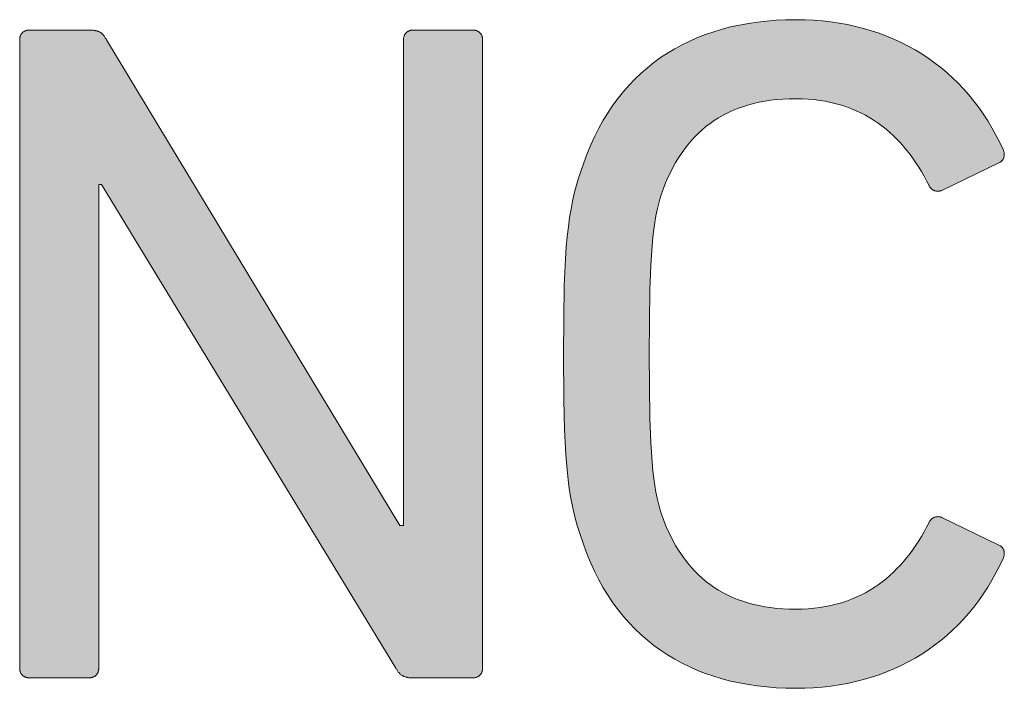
# Model space of a CAD drawing. Header units: millimetres. Extents: x -324 to -247, y -83 to 38.
# Tile 7 of 11: x -289.85 to -286.56, y 21.57 to 23.8. Entities that reach past the tile are written whole.
import ezdxf

# ---------------------------------------------------------------- set-up
doc = ezdxf.new("R2010")
doc.units = ezdxf.units.MM
doc.header["$MEASUREMENT"] = 0
doc.layers.add('Print', color=7, linetype='Continuous', lineweight=0)

# ---------------------------------------------------------------- blocks, each defined once
blk = doc.blocks.new('Block_0')
at = {"layer": 'Print'}
h = blk.add_hatch(color=4, dxfattribs=at)
h.dxf.hatch_style = 2
h.paths.add_polyline_path([(-287.7439, 22.9769), (-287.7395, 23.043), (-287.7368, 23.0715), (-287.7338, 23.0974), (-287.7304, 23.121), (-287.7267, 23.1426), (-287.7226, 23.1625), (-287.7182, 23.1811), (-287.7134, 23.1987), (-287.7082, 23.2156), (-287.7014, 23.2344), (-287.6942, 23.2527), (-287.6866, 23.2704), (-287.6785, 23.2876), (-287.67, 23.3043), (-287.661, 23.3204), (-287.6516, 23.336), (-287.6417, 23.351), (-287.6314, 23.3655), (-287.6206, 23.3794), (-287.6094, 23.3927), (-287.5977, 23.4055), (-287.5855, 23.4176), (-287.5729, 23.4292), (-287.5598, 23.4403), (-287.5461, 23.4507), (-287.532, 23.4605), (-287.5175, 23.4697), (-287.5024, 23.4783), (-287.4868, 23.4864), (-287.4708, 23.4938), (-287.4542, 23.5005), (-287.4372, 23.5067), (-287.4196, 23.5122), (-287.4015, 23.5171), (-287.3829, 23.5214), (-287.3638, 23.525), (-287.3442, 23.528), (-287.324, 23.5303), (-287.3033, 23.5319), (-287.2821, 23.5329), (-287.2603, 23.5333), (-287.2394, 23.5329), (-287.2191, 23.5319), (-287.1993, 23.5302), (-287.18, 23.5278), (-287.1612, 23.5247), (-287.1429, 23.521), (-287.1251, 23.5167), (-287.1078, 23.5118), (-287.091, 23.5063), (-287.0746, 23.5001), (-287.0587, 23.4934), (-287.0432, 23.4862), (-287.0282, 23.4784), (-287.0136, 23.4701), (-286.9994, 23.4612), (-286.9856, 23.4519), (-286.9723, 23.442), (-286.9594, 23.4317), (-286.9468, 23.4209), (-286.9347, 23.4096), (-286.9229, 23.3979), (-286.9114, 23.3858), (-286.9004, 23.3733), (-286.8897, 23.3604), (-286.8793, 23.3471), (-286.8693, 23.3334), (-286.8596, 23.3194), (-286.8502, 23.305), (-286.8411, 23.2902), (-286.8324, 23.2752), (-286.8239, 23.2599), (-286.8157, 23.2442), (-286.8151, 23.2428), (-286.8144, 23.2413), (-286.8136, 23.2399), (-286.8128, 23.2386), (-286.8119, 23.2373), (-286.8109, 23.2361), (-286.8099, 23.2349), (-286.8088, 23.2337), (-286.8076, 23.2326), (-286.8064, 23.2316), (-286.8052, 23.2307), (-286.8039, 23.2298), (-286.8025, 23.2289), (-286.8011, 23.2281), (-286.7997, 23.2274), (-286.7982, 23.2268), (-286.7967, 23.2263), (-286.7952, 23.2258), (-286.7936, 23.2254), (-286.792, 23.225), (-286.7904, 23.2248), (-286.7887, 23.2247), (-286.787, 23.2246), (-286.7853, 23.2246), (-286.7836, 23.2247), (-286.7819, 23.225), (-286.7801, 23.2253), (-286.7784, 23.2257), (-286.7766, 23.2262), (-286.7749, 23.2268), (-286.7731, 23.2275), (-286.5806, 23.3205), (-286.5791, 23.3214), (-286.5778, 23.3224), (-286.5765, 23.3234), (-286.5753, 23.3244), (-286.5741, 23.3254), (-286.573, 23.3265), (-286.572, 23.3276), (-286.5711, 23.3287), (-286.5702, 23.3299), (-286.5694, 23.3311), (-286.5686, 23.3323), (-286.568, 23.3335), (-286.5674, 23.3348), (-286.5669, 23.3361), (-286.5664, 23.3374), (-286.566, 23.3387), (-286.5656, 23.3401), (-286.5654, 23.3414), (-286.5652, 23.3428), (-286.565, 23.3442), (-286.565, 23.3456), (-286.5649, 23.347), (-286.565, 23.3485), (-286.5651, 23.3499), (-286.5652, 23.3514), (-286.5655, 23.3528), (-286.5658, 23.3543), (-286.5661, 23.3558), (-286.5665, 23.3573), (-286.5669, 23.3587), (-286.5675, 23.3602), (-286.568, 23.3617), (-286.58, 23.3873), (-286.5927, 23.4121), (-286.6061, 23.4363), (-286.6202, 23.4597), (-286.635, 23.4825), (-286.6504, 23.5045), (-286.6666, 23.5257), (-286.6833, 23.5463), (-286.7008, 23.566), (-286.7189, 23.5851), (-286.7376, 23.6033), (-286.7569, 23.6208), (-286.7769, 23.6375), (-286.7975, 23.6534), (-286.8186, 23.6686), (-286.8404, 23.6829), (-286.8627, 23.6964), (-286.8855, 23.7091), (-286.909, 23.721), (-286.933, 23.732), (-286.9575, 23.7422), (-286.9826, 23.7516), (-287.0082, 23.76), (-287.0343, 23.7677), (-287.0609, 23.7745), (-287.0879, 23.7804), (-287.1155, 23.7853), (-287.1436, 23.7895), (-287.1721, 23.7927), (-287.2011, 23.795), (-287.2305, 23.7964), (-287.2603, 23.7968), (-287.2931, 23.7963), (-287.3253, 23.7948), (-287.3569, 23.7924), (-287.388, 23.7889), (-287.4184, 23.7845), (-287.4482, 23.7791), (-287.4775, 23.7726), (-287.5061, 23.7652), (-287.534, 23.7568), (-287.5613, 23.7474), (-287.5879, 23.737), (-287.6139, 23.7257), (-287.6392, 23.7133), (-287.6638, 23.6999), (-287.6877, 23.6855), (-287.7109, 23.6702), (-287.7334, 23.6539), (-287.7552, 23.6365), (-287.7762, 23.6182), (-287.7965, 23.5988), (-287.816, 23.5785), (-287.8348, 23.5571), (-287.8528, 23.5348), (-287.87, 23.5114), (-287.8864, 23.4871), (-287.902, 23.4618), (-287.9168, 23.4354), (-287.9307, 23.4081), (-287.9438, 23.3797), (-287.9561, 23.3504), (-287.9675, 23.32), (-287.9856, 23.2654), (-287.9924, 23.2418), (-287.9987, 23.2175), (-288.0045, 23.1921), (-288.0097, 23.1654), (-288.0144, 23.137), (-288.0185, 23.1064), (-288.0222, 23.0735), (-288.0254, 23.0378), (-288.0281, 22.9991), (-288.0322, 22.9109), (-288.0353, 22.6822), (-288.0341, 22.5302), (-288.0313, 22.4298), (-288.0268, 22.3453), (-288.0238, 22.3081), (-288.0204, 22.2739), (-288.0165, 22.2422), (-288.0121, 22.2127), (-288.0072, 22.1852), (-288.0017, 22.1592), (-287.9957, 22.1344), (-287.9891, 22.1105), (-287.9819, 22.0871), (-287.9675, 22.0441), (-287.9561, 22.0138), (-287.9438, 21.9844), (-287.9307, 21.9561), (-287.9168, 21.9287), (-287.902, 21.9024), (-287.8864, 21.877), (-287.87, 21.8527), (-287.8528, 21.8294), (-287.8348, 21.807), (-287.816, 21.7857), (-287.7965, 21.7653), (-287.7762, 21.746), (-287.7552, 21.7277), (-287.7334, 21.7103), (-287.7109, 21.694), (-287.6877, 21.6786), (-287.6638, 21.6642), (-287.6392, 21.6509), (-287.6139, 21.6385), (-287.5879, 21.6271), (-287.5613, 21.6167), (-287.534, 21.6073), (-287.5061, 21.5989), (-287.4775, 21.5915), (-287.4482, 21.5851), (-287.4184, 21.5797), (-287.388, 21.5752), (-287.3569, 21.5718), (-287.3253, 21.5693), (-287.2931, 21.5678), (-287.2603, 21.5673), (-287.2305, 21.5678), (-287.2011, 21.5692), (-287.1721, 21.5715), (-287.1436, 21.5747), (-287.1155, 21.5788), (-287.0879, 21.5838), (-287.0609, 21.5897), (-287.0343, 21.5965), (-287.0082, 21.6041), (-286.9826, 21.6126), (-286.9575, 21.622), (-286.933, 21.6322), (-286.909, 21.6432), (-286.8855, 21.6551), (-286.8627, 21.6678), (-286.8404, 21.6813), (-286.8186, 21.6956), (-286.7975, 21.7107), (-286.7769, 21.7266), (-286.7569, 21.7434), (-286.7376, 21.7608), (-286.7189, 21.7791), (-286.7008, 21.7981), (-286.6833, 21.8179), (-286.6666, 21.8384), (-286.6504, 21.8597), (-286.635, 21.8817), (-286.6202, 21.9044), (-286.6061, 21.9279), (-286.5927, 21.952), (-286.58, 21.9769), (-286.568, 22.0024), (-286.5675, 22.0039), (-286.5669, 22.0054), (-286.5665, 22.0069), (-286.5661, 22.0084), (-286.5658, 22.0099), (-286.5655, 22.0113), (-286.5652, 22.0128), (-286.5651, 22.0143), (-286.565, 22.0157), (-286.5649, 22.0172), (-286.565, 22.0186), (-286.565, 22.02), (-286.5652, 22.0214), (-286.5654, 22.0228), (-286.5656, 22.0242), (-286.566, 22.0255), (-286.5664, 22.0268), (-286.5669, 22.0282), (-286.5674, 22.0294), (-286.568, 22.0307), (-286.5686, 22.032), (-286.5694, 22.0332), (-286.5702, 22.0344), (-286.5711, 22.0356), (-286.572, 22.0367), (-286.573, 22.0378), (-286.5741, 22.0389), (-286.5753, 22.0399), (-286.5765, 22.0409), (-286.5778, 22.0419), (-286.5791, 22.0429), (-286.5806, 22.0438), (-286.7731, 22.1368), (-286.7749, 22.1375), (-286.7766, 22.1381), (-286.7784, 22.1386), (-286.7801, 22.139), (-286.7819, 22.1393), (-286.7836, 22.1396), (-286.7853, 22.1397), (-286.787, 22.1397), (-286.7887, 22.1396), (-286.7904, 22.1395), (-286.792, 22.1393), (-286.7936, 22.1389), (-286.7952, 22.1385), (-286.7967, 22.1381), (-286.7982, 22.1375), (-286.7997, 22.1369), (-286.8011, 22.1362), (-286.8025, 22.1354), (-286.8039, 22.1345), (-286.8052, 22.1336), (-286.8064, 22.1326), (-286.8076, 22.1316), (-286.8088, 22.1305), (-286.8099, 22.1294), (-286.8109, 22.1282), (-286.8119, 22.1269), (-286.8128, 22.1256), (-286.8136, 22.1243), (-286.8144, 22.1229), (-286.8151, 22.1214), (-286.8157, 22.1199), (-286.8239, 22.1043), (-286.8324, 22.0889), (-286.8411, 22.0739), (-286.8502, 22.0592), (-286.8596, 22.0448), (-286.8693, 22.0308), (-286.8793, 22.0171), (-286.8897, 22.0038), (-286.9004, 21.9909), (-286.9114, 21.9784), (-286.9229, 21.9663), (-286.9347, 21.9546), (-286.9468, 21.9433), (-286.9594, 21.9325), (-286.9723, 21.9222), (-286.9856, 21.9124), (-286.9994, 21.903), (-287.0136, 21.8942), (-287.0282, 21.8859), (-287.0432, 21.8781), (-287.0587, 21.8708), (-287.0746, 21.8641), (-287.091, 21.8581), (-287.1078, 21.8525), (-287.1251, 21.8476), (-287.1429, 21.8433), (-287.1612, 21.8396), (-287.18, 21.8366), (-287.1993, 21.8342), (-287.2191, 21.8325), (-287.2394, 21.8314), (-287.2603, 21.8311), (-287.2821, 21.8314), (-287.3033, 21.8324), (-287.324, 21.834), (-287.3442, 21.8364), (-287.3638, 21.8393), (-287.3829, 21.8429), (-287.4015, 21.8472), (-287.4196, 21.8521), (-287.4372, 21.8576), (-287.4542, 21.8637), (-287.4708, 21.8705), (-287.4868, 21.8779), (-287.5024, 21.8859), (-287.5175, 21.8945), (-287.532, 21.9037), (-287.5461, 21.9136), (-287.5598, 21.924), (-287.5729, 21.935), (-287.5855, 21.9466), (-287.5977, 21.9587), (-287.6094, 21.9715), (-287.6206, 21.9848), (-287.6314, 21.9987), (-287.6417, 22.0132), (-287.6516, 22.0282), (-287.661, 22.0437), (-287.67, 22.0599), (-287.6785, 22.0765), (-287.6866, 22.0937), (-287.6942, 22.1115), (-287.7014, 22.1297), (-287.7082, 22.1485), (-287.7134, 22.1655), (-287.7182, 22.1831), (-287.7226, 22.2017), (-287.7267, 22.2217), (-287.7304, 22.2433), (-287.7338, 22.2669), (-287.7368, 22.2928), (-287.7395, 22.3213), (-287.7439, 22.3874), (-287.7469, 22.4679), (-287.7494, 22.6822), (-287.7469, 22.8964)])
h = blk.add_hatch(color=4, dxfattribs=at)
h.dxf.hatch_style = 2
h.paths.add_polyline_path([(-289.8478, 21.6288), (-289.8475, 21.6272), (-289.8472, 21.6256), (-289.8468, 21.624), (-289.8463, 21.6225), (-289.8458, 21.6211), (-289.8452, 21.6196), (-289.8446, 21.6183), (-289.8438, 21.6169), (-289.8431, 21.6156), (-289.8422, 21.6144), (-289.8413, 21.6132), (-289.8404, 21.6121), (-289.8394, 21.611), (-289.8383, 21.61), (-289.8372, 21.6091), (-289.836, 21.6082), (-289.8348, 21.6073), (-289.8335, 21.6066), (-289.8322, 21.6058), (-289.8308, 21.6052), (-289.8294, 21.6046), (-289.8279, 21.6041), (-289.8264, 21.6036), (-289.8248, 21.6032), (-289.8232, 21.6029), (-289.8216, 21.6026), (-289.8199, 21.6024), (-289.8182, 21.6023), (-289.8164, 21.6023), (-289.6163, 21.6023), (-289.6145, 21.6023), (-289.6128, 21.6024), (-289.6111, 21.6026), (-289.6095, 21.6029), (-289.6079, 21.6032), (-289.6063, 21.6036), (-289.6048, 21.6041), (-289.6033, 21.6046), (-289.6019, 21.6052), (-289.6005, 21.6058), (-289.5992, 21.6066), (-289.5979, 21.6073), (-289.5967, 21.6082), (-289.5955, 21.6091), (-289.5944, 21.61), (-289.5933, 21.611), (-289.5923, 21.6121), (-289.5913, 21.6132), (-289.5904, 21.6144), (-289.5896, 21.6156), (-289.5888, 21.6169), (-289.5881, 21.6183), (-289.5874, 21.6196), (-289.5868, 21.6211), (-289.5863, 21.6225), (-289.5859, 21.624), (-289.5855, 21.6256), (-289.5851, 21.6272), (-289.5849, 21.6288), (-289.5847, 21.6305), (-289.5846, 21.6322), (-289.5846, 21.634), (-289.5846, 23.2475), (-289.5751, 23.2475), (-288.5936, 21.634), (-288.5924, 21.6317), (-288.5911, 21.6295), (-288.5899, 21.6274), (-288.5886, 21.6254), (-288.5872, 21.6235), (-288.5858, 21.6217), (-288.5844, 21.62), (-288.583, 21.6184), (-288.5815, 21.6169), (-288.58, 21.6154), (-288.5784, 21.6141), (-288.5769, 21.6128), (-288.5752, 21.6117), (-288.5736, 21.6106), (-288.5719, 21.6096), (-288.5702, 21.6087), (-288.5685, 21.6078), (-288.5668, 21.607), (-288.565, 21.6063), (-288.5632, 21.6057), (-288.5613, 21.6051), (-288.5595, 21.6046), (-288.5576, 21.6041), (-288.5557, 21.6037), (-288.5538, 21.6034), (-288.5518, 21.6031), (-288.5498, 21.6028), (-288.5478, 21.6026), (-288.5458, 21.6025), (-288.5438, 21.6024), (-288.5417, 21.6023), (-288.3364, 21.6023), (-288.3346, 21.6023), (-288.3329, 21.6024), (-288.3312, 21.6026), (-288.3296, 21.6029), (-288.3279, 21.6032), (-288.3264, 21.6036), (-288.3249, 21.6041), (-288.3234, 21.6046), (-288.322, 21.6052), (-288.3206, 21.6058), (-288.3192, 21.6066), (-288.318, 21.6073), (-288.3167, 21.6082), (-288.3156, 21.6091), (-288.3144, 21.61), (-288.3134, 21.611), (-288.3124, 21.6121), (-288.3114, 21.6132), (-288.3105, 21.6144), (-288.3097, 21.6156), (-288.3089, 21.6169), (-288.3082, 21.6183), (-288.3076, 21.6196), (-288.307, 21.6211), (-288.3065, 21.6225), (-288.306, 21.624), (-288.3056, 21.6256), (-288.3053, 21.6272), (-288.305, 21.6288), (-288.3049, 21.6305), (-288.3047, 21.6322), (-288.3047, 21.634), (-288.3047, 23.7302), (-288.3047, 23.7319), (-288.3049, 23.7337), (-288.305, 23.7354), (-288.3053, 23.737), (-288.3056, 23.7386), (-288.306, 23.7402), (-288.3065, 23.7417), (-288.307, 23.7432), (-288.3076, 23.7446), (-288.3082, 23.746), (-288.3089, 23.7474), (-288.3097, 23.7487), (-288.3105, 23.7499), (-288.3114, 23.7511), (-288.3124, 23.7522), (-288.3134, 23.7533), (-288.3144, 23.7543), (-288.3156, 23.7552), (-288.3167, 23.7562), (-288.318, 23.757), (-288.3192, 23.7578), (-288.3206, 23.7585), (-288.322, 23.7591), (-288.3234, 23.7597), (-288.3249, 23.7603), (-288.3264, 23.7607), (-288.3279, 23.7611), (-288.3296, 23.7614), (-288.3312, 23.7617), (-288.3329, 23.7619), (-288.3346, 23.762), (-288.3364, 23.762), (-288.5366, 23.762), (-288.5383, 23.762), (-288.54, 23.7619), (-288.5417, 23.7617), (-288.5434, 23.7614), (-288.545, 23.7611), (-288.5465, 23.7607), (-288.548, 23.7603), (-288.5495, 23.7597), (-288.5509, 23.7591), (-288.5523, 23.7585), (-288.5536, 23.7578), (-288.5549, 23.757), (-288.5561, 23.7562), (-288.5573, 23.7552), (-288.5584, 23.7543), (-288.5595, 23.7533), (-288.5605, 23.7522), (-288.5615, 23.7511), (-288.5624, 23.7499), (-288.5632, 23.7487), (-288.564, 23.7474), (-288.5647, 23.746), (-288.5654, 23.7446), (-288.566, 23.7432), (-288.5665, 23.7417), (-288.5669, 23.7402), (-288.5674, 23.7386), (-288.5677, 23.737), (-288.5679, 23.7354), (-288.5681, 23.7337), (-288.5682, 23.7319), (-288.5683, 23.7302), (-288.5683, 22.1105), (-288.581, 22.1105), (-289.5591, 23.7302), (-289.5603, 23.7325), (-289.5615, 23.7347), (-289.5627, 23.7368), (-289.564, 23.7389), (-289.5653, 23.7408), (-289.5666, 23.7426), (-289.5679, 23.7443), (-289.5693, 23.7459), (-289.5707, 23.7474), (-289.5721, 23.7489), (-289.5736, 23.7502), (-289.5751, 23.7515), (-289.5766, 23.7526), (-289.5781, 23.7537), (-289.5797, 23.7547), (-289.5813, 23.7557), (-289.583, 23.7565), (-289.5847, 23.7573), (-289.5864, 23.758), (-289.5882, 23.7587), (-289.59, 23.7593), (-289.5919, 23.7598), (-289.5938, 23.7602), (-289.5957, 23.7606), (-289.5977, 23.761), (-289.5998, 23.7613), (-289.6019, 23.7615), (-289.604, 23.7617), (-289.6062, 23.7619), (-289.6085, 23.7619), (-289.8164, 23.762), (-289.8182, 23.762), (-289.8199, 23.7619), (-289.8216, 23.7617), (-289.8232, 23.7614), (-289.8248, 23.7611), (-289.8264, 23.7607), (-289.8279, 23.7603), (-289.8294, 23.7597), (-289.8308, 23.7591), (-289.8322, 23.7585), (-289.8335, 23.7578), (-289.8348, 23.757), (-289.836, 23.7562), (-289.8372, 23.7552), (-289.8383, 23.7543), (-289.8394, 23.7533), (-289.8404, 23.7522), (-289.8413, 23.7511), (-289.8422, 23.7499), (-289.8431, 23.7487), (-289.8438, 23.7474), (-289.8446, 23.746), (-289.8452, 23.7446), (-289.8458, 23.7432), (-289.8463, 23.7417), (-289.8468, 23.7402), (-289.8472, 23.7386), (-289.8475, 23.737), (-289.8478, 23.7354), (-289.848, 23.7337), (-289.8481, 23.7319), (-289.8481, 23.7302), (-289.8481, 21.634), (-289.8481, 21.6322), (-289.848, 21.6305)])
for points in [[(-287.7439, 22.9769), (-287.7395, 23.043), (-287.7368, 23.0715), (-287.7338, 23.0974), (-287.7304, 23.121), (-287.7267, 23.1426), (-287.7226, 23.1625), (-287.7182, 23.1811), (-287.7134, 23.1987), (-287.7082, 23.2156), (-287.7014, 23.2344), (-287.6942, 23.2527), (-287.6866, 23.2704), (-287.6785, 23.2876), (-287.67, 23.3043), (-287.661, 23.3204), (-287.6516, 23.336), (-287.6417, 23.351), (-287.6314, 23.3655), (-287.6206, 23.3794), (-287.6094, 23.3927), (-287.5977, 23.4055), (-287.5855, 23.4176), (-287.5729, 23.4292), (-287.5598, 23.4403), (-287.5461, 23.4507), (-287.532, 23.4605), (-287.5175, 23.4697), (-287.5024, 23.4783), (-287.4868, 23.4864), (-287.4708, 23.4938), (-287.4542, 23.5005), (-287.4372, 23.5067), (-287.4196, 23.5122), (-287.4015, 23.5171), (-287.3829, 23.5214), (-287.3638, 23.525), (-287.3442, 23.528), (-287.324, 23.5303), (-287.3033, 23.5319), (-287.2821, 23.5329), (-287.2603, 23.5333), (-287.2394, 23.5329), (-287.2191, 23.5319), (-287.1993, 23.5302), (-287.18, 23.5278), (-287.1612, 23.5247), (-287.1429, 23.521), (-287.1251, 23.5167), (-287.1078, 23.5118), (-287.091, 23.5063), (-287.0746, 23.5001), (-287.0587, 23.4934), (-287.0432, 23.4862), (-287.0282, 23.4784), (-287.0136, 23.4701), (-286.9994, 23.4612), (-286.9856, 23.4519), (-286.9723, 23.442), (-286.9594, 23.4317), (-286.9468, 23.4209), (-286.9347, 23.4096), (-286.9229, 23.3979), (-286.9114, 23.3858), (-286.9004, 23.3733), (-286.8897, 23.3604), (-286.8793, 23.3471), (-286.8693, 23.3334), (-286.8596, 23.3194), (-286.8502, 23.305), (-286.8411, 23.2902), (-286.8324, 23.2752), (-286.8239, 23.2599), (-286.8157, 23.2442), (-286.8151, 23.2428), (-286.8144, 23.2413), (-286.8136, 23.2399), (-286.8128, 23.2386), (-286.8119, 23.2373), (-286.8109, 23.2361), (-286.8099, 23.2349), (-286.8088, 23.2337), (-286.8076, 23.2326), (-286.8064, 23.2316), (-286.8052, 23.2307), (-286.8039, 23.2298), (-286.8025, 23.2289), (-286.8011, 23.2281), (-286.7997, 23.2274), (-286.7982, 23.2268), (-286.7967, 23.2263), (-286.7952, 23.2258), (-286.7936, 23.2254), (-286.792, 23.225), (-286.7904, 23.2248), (-286.7887, 23.2247), (-286.787, 23.2246), (-286.7853, 23.2246), (-286.7836, 23.2247), (-286.7819, 23.225), (-286.7801, 23.2253), (-286.7784, 23.2257), (-286.7766, 23.2262), (-286.7749, 23.2268), (-286.7731, 23.2275), (-286.5806, 23.3205), (-286.5791, 23.3214), (-286.5778, 23.3224), (-286.5765, 23.3234), (-286.5753, 23.3244), (-286.5741, 23.3254), (-286.573, 23.3265), (-286.572, 23.3276), (-286.5711, 23.3287), (-286.5702, 23.3299), (-286.5694, 23.3311), (-286.5686, 23.3323), (-286.568, 23.3335), (-286.5674, 23.3348), (-286.5669, 23.3361), (-286.5664, 23.3374), (-286.566, 23.3387), (-286.5656, 23.3401), (-286.5654, 23.3414), (-286.5652, 23.3428), (-286.565, 23.3442), (-286.565, 23.3456), (-286.5649, 23.347), (-286.565, 23.3485), (-286.5651, 23.3499), (-286.5652, 23.3514), (-286.5655, 23.3528), (-286.5658, 23.3543), (-286.5661, 23.3558), (-286.5665, 23.3573), (-286.5669, 23.3587), (-286.5675, 23.3602), (-286.568, 23.3617), (-286.58, 23.3873), (-286.5927, 23.4121), (-286.6061, 23.4363), (-286.6202, 23.4597), (-286.635, 23.4825), (-286.6504, 23.5045), (-286.6666, 23.5257), (-286.6833, 23.5463), (-286.7008, 23.566), (-286.7189, 23.5851), (-286.7376, 23.6033), (-286.7569, 23.6208), (-286.7769, 23.6375), (-286.7975, 23.6534), (-286.8186, 23.6686), (-286.8404, 23.6829), (-286.8627, 23.6964), (-286.8855, 23.7091), (-286.909, 23.721), (-286.933, 23.732), (-286.9575, 23.7422), (-286.9826, 23.7516), (-287.0082, 23.76), (-287.0343, 23.7677), (-287.0609, 23.7745), (-287.0879, 23.7804), (-287.1155, 23.7853), (-287.1436, 23.7895), (-287.1721, 23.7927), (-287.2011, 23.795), (-287.2305, 23.7964), (-287.2603, 23.7968), (-287.2931, 23.7963), (-287.3253, 23.7948), (-287.3569, 23.7924), (-287.388, 23.7889), (-287.4184, 23.7845), (-287.4482, 23.7791), (-287.4775, 23.7726), (-287.5061, 23.7652), (-287.534, 23.7568), (-287.5613, 23.7474), (-287.5879, 23.737), (-287.6139, 23.7257), (-287.6392, 23.7133), (-287.6638, 23.6999), (-287.6877, 23.6855), (-287.7109, 23.6702), (-287.7334, 23.6539), (-287.7552, 23.6365), (-287.7762, 23.6182), (-287.7965, 23.5988), (-287.816, 23.5785), (-287.8348, 23.5571), (-287.8528, 23.5348), (-287.87, 23.5114), (-287.8864, 23.4871), (-287.902, 23.4618), (-287.9168, 23.4354), (-287.9307, 23.4081), (-287.9438, 23.3797), (-287.9561, 23.3504), (-287.9675, 23.32), (-287.9856, 23.2654), (-287.9924, 23.2418), (-287.9987, 23.2175), (-288.0045, 23.1921), (-288.0097, 23.1654), (-288.0144, 23.137), (-288.0185, 23.1064), (-288.0222, 23.0735), (-288.0254, 23.0378), (-288.0281, 22.9991), (-288.0322, 22.9109), (-288.0353, 22.6822), (-288.0341, 22.5302), (-288.0313, 22.4298), (-288.0268, 22.3453), (-288.0238, 22.3081), (-288.0204, 22.2739), (-288.0165, 22.2422), (-288.0121, 22.2127), (-288.0072, 22.1852), (-288.0017, 22.1592), (-287.9957, 22.1344), (-287.9891, 22.1105), (-287.9819, 22.0871), (-287.9675, 22.0441), (-287.9561, 22.0138), (-287.9438, 21.9844), (-287.9307, 21.9561), (-287.9168, 21.9287), (-287.902, 21.9024), (-287.8864, 21.877), (-287.87, 21.8527), (-287.8528, 21.8294), (-287.8348, 21.807), (-287.816, 21.7857), (-287.7965, 21.7653), (-287.7762, 21.746), (-287.7552, 21.7277), (-287.7334, 21.7103), (-287.7109, 21.694), (-287.6877, 21.6786), (-287.6638, 21.6642), (-287.6392, 21.6509), (-287.6139, 21.6385), (-287.5879, 21.6271), (-287.5613, 21.6167), (-287.534, 21.6073), (-287.5061, 21.5989), (-287.4775, 21.5915), (-287.4482, 21.5851), (-287.4184, 21.5797), (-287.388, 21.5752), (-287.3569, 21.5718), (-287.3253, 21.5693), (-287.2931, 21.5678), (-287.2603, 21.5673), (-287.2305, 21.5678), (-287.2011, 21.5692), (-287.1721, 21.5715), (-287.1436, 21.5747), (-287.1155, 21.5788), (-287.0879, 21.5838), (-287.0609, 21.5897), (-287.0343, 21.5965), (-287.0082, 21.6041), (-286.9826, 21.6126), (-286.9575, 21.622), (-286.933, 21.6322), (-286.909, 21.6432), (-286.8855, 21.6551), (-286.8627, 21.6678), (-286.8404, 21.6813), (-286.8186, 21.6956), (-286.7975, 21.7107), (-286.7769, 21.7266), (-286.7569, 21.7434), (-286.7376, 21.7608), (-286.7189, 21.7791), (-286.7008, 21.7981), (-286.6833, 21.8179), (-286.6666, 21.8384), (-286.6504, 21.8597), (-286.635, 21.8817), (-286.6202, 21.9044), (-286.6061, 21.9279), (-286.5927, 21.952), (-286.58, 21.9769), (-286.568, 22.0024), (-286.5675, 22.0039), (-286.5669, 22.0054), (-286.5665, 22.0069), (-286.5661, 22.0084), (-286.5658, 22.0099), (-286.5655, 22.0113), (-286.5652, 22.0128), (-286.5651, 22.0143), (-286.565, 22.0157), (-286.5649, 22.0172), (-286.565, 22.0186), (-286.565, 22.02), (-286.5652, 22.0214), (-286.5654, 22.0228), (-286.5656, 22.0242), (-286.566, 22.0255), (-286.5664, 22.0268), (-286.5669, 22.0282), (-286.5674, 22.0294), (-286.568, 22.0307), (-286.5686, 22.032), (-286.5694, 22.0332), (-286.5702, 22.0344), (-286.5711, 22.0356), (-286.572, 22.0367), (-286.573, 22.0378), (-286.5741, 22.0389), (-286.5753, 22.0399), (-286.5765, 22.0409), (-286.5778, 22.0419), (-286.5791, 22.0429), (-286.5806, 22.0438), (-286.7731, 22.1368), (-286.7749, 22.1375), (-286.7766, 22.1381), (-286.7784, 22.1386), (-286.7801, 22.139), (-286.7819, 22.1393), (-286.7836, 22.1396), (-286.7853, 22.1397), (-286.787, 22.1397), (-286.7887, 22.1396), (-286.7904, 22.1395), (-286.792, 22.1393), (-286.7936, 22.1389), (-286.7952, 22.1385), (-286.7967, 22.1381), (-286.7982, 22.1375), (-286.7997, 22.1369), (-286.8011, 22.1362), (-286.8025, 22.1354), (-286.8039, 22.1345), (-286.8052, 22.1336), (-286.8064, 22.1326), (-286.8076, 22.1316), (-286.8088, 22.1305), (-286.8099, 22.1294), (-286.8109, 22.1282), (-286.8119, 22.1269), (-286.8128, 22.1256), (-286.8136, 22.1243), (-286.8144, 22.1229), (-286.8151, 22.1214), (-286.8157, 22.1199), (-286.8239, 22.1043), (-286.8324, 22.0889), (-286.8411, 22.0739), (-286.8502, 22.0592), (-286.8596, 22.0448), (-286.8693, 22.0308), (-286.8793, 22.0171), (-286.8897, 22.0038), (-286.9004, 21.9909), (-286.9114, 21.9784), (-286.9229, 21.9663), (-286.9347, 21.9546), (-286.9468, 21.9433), (-286.9594, 21.9325), (-286.9723, 21.9222), (-286.9856, 21.9124), (-286.9994, 21.903), (-287.0136, 21.8942), (-287.0282, 21.8859), (-287.0432, 21.8781), (-287.0587, 21.8708), (-287.0746, 21.8641), (-287.091, 21.8581), (-287.1078, 21.8525), (-287.1251, 21.8476), (-287.1429, 21.8433), (-287.1612, 21.8396), (-287.18, 21.8366), (-287.1993, 21.8342), (-287.2191, 21.8325), (-287.2394, 21.8314), (-287.2603, 21.8311), (-287.2821, 21.8314), (-287.3033, 21.8324), (-287.324, 21.834), (-287.3442, 21.8364), (-287.3638, 21.8393), (-287.3829, 21.8429), (-287.4015, 21.8472), (-287.4196, 21.8521), (-287.4372, 21.8576), (-287.4542, 21.8637), (-287.4708, 21.8705), (-287.4868, 21.8779), (-287.5024, 21.8859), (-287.5175, 21.8945), (-287.532, 21.9037), (-287.5461, 21.9136), (-287.5598, 21.924), (-287.5729, 21.935), (-287.5855, 21.9466), (-287.5977, 21.9587), (-287.6094, 21.9715), (-287.6206, 21.9848), (-287.6314, 21.9987), (-287.6417, 22.0132), (-287.6516, 22.0282), (-287.661, 22.0437), (-287.67, 22.0599), (-287.6785, 22.0765), (-287.6866, 22.0937), (-287.6942, 22.1115), (-287.7014, 22.1297), (-287.7082, 22.1485), (-287.7134, 22.1655), (-287.7182, 22.1831), (-287.7226, 22.2017), (-287.7267, 22.2217), (-287.7304, 22.2433), (-287.7338, 22.2669), (-287.7368, 22.2928), (-287.7395, 22.3213), (-287.7439, 22.3874), (-287.7469, 22.4679), (-287.7494, 22.6822), (-287.7469, 22.8964)], [(-289.8478, 21.6288), (-289.8475, 21.6272), (-289.8472, 21.6256), (-289.8468, 21.624), (-289.8463, 21.6225), (-289.8458, 21.6211), (-289.8452, 21.6196), (-289.8446, 21.6183), (-289.8438, 21.6169), (-289.8431, 21.6156), (-289.8422, 21.6144), (-289.8413, 21.6132), (-289.8404, 21.6121), (-289.8394, 21.611), (-289.8383, 21.61), (-289.8372, 21.6091), (-289.836, 21.6082), (-289.8348, 21.6073), (-289.8335, 21.6066), (-289.8322, 21.6058), (-289.8308, 21.6052), (-289.8294, 21.6046), (-289.8279, 21.6041), (-289.8264, 21.6036), (-289.8248, 21.6032), (-289.8232, 21.6029), (-289.8216, 21.6026), (-289.8199, 21.6024), (-289.8182, 21.6023), (-289.8164, 21.6023), (-289.6163, 21.6023), (-289.6145, 21.6023), (-289.6128, 21.6024), (-289.6111, 21.6026), (-289.6095, 21.6029), (-289.6079, 21.6032), (-289.6063, 21.6036), (-289.6048, 21.6041), (-289.6033, 21.6046), (-289.6019, 21.6052), (-289.6005, 21.6058), (-289.5992, 21.6066), (-289.5979, 21.6073), (-289.5967, 21.6082), (-289.5955, 21.6091), (-289.5944, 21.61), (-289.5933, 21.611), (-289.5923, 21.6121), (-289.5913, 21.6132), (-289.5904, 21.6144), (-289.5896, 21.6156), (-289.5888, 21.6169), (-289.5881, 21.6183), (-289.5874, 21.6196), (-289.5868, 21.6211), (-289.5863, 21.6225), (-289.5859, 21.624), (-289.5855, 21.6256), (-289.5851, 21.6272), (-289.5849, 21.6288), (-289.5847, 21.6305), (-289.5846, 21.6322), (-289.5846, 21.634), (-289.5846, 23.2475), (-289.5751, 23.2475), (-288.5936, 21.634), (-288.5924, 21.6317), (-288.5911, 21.6295), (-288.5899, 21.6274), (-288.5886, 21.6254), (-288.5872, 21.6235), (-288.5858, 21.6217), (-288.5844, 21.62), (-288.583, 21.6184), (-288.5815, 21.6169), (-288.58, 21.6154), (-288.5784, 21.6141), (-288.5769, 21.6128), (-288.5752, 21.6117), (-288.5736, 21.6106), (-288.5719, 21.6096), (-288.5702, 21.6087), (-288.5685, 21.6078), (-288.5668, 21.607), (-288.565, 21.6063), (-288.5632, 21.6057), (-288.5613, 21.6051), (-288.5595, 21.6046), (-288.5576, 21.6041), (-288.5557, 21.6037), (-288.5538, 21.6034), (-288.5518, 21.6031), (-288.5498, 21.6028), (-288.5478, 21.6026), (-288.5458, 21.6025), (-288.5438, 21.6024), (-288.5417, 21.6023), (-288.3364, 21.6023), (-288.3346, 21.6023), (-288.3329, 21.6024), (-288.3312, 21.6026), (-288.3296, 21.6029), (-288.3279, 21.6032), (-288.3264, 21.6036), (-288.3249, 21.6041), (-288.3234, 21.6046), (-288.322, 21.6052), (-288.3206, 21.6058), (-288.3192, 21.6066), (-288.318, 21.6073), (-288.3167, 21.6082), (-288.3156, 21.6091), (-288.3144, 21.61), (-288.3134, 21.611), (-288.3124, 21.6121), (-288.3114, 21.6132), (-288.3105, 21.6144), (-288.3097, 21.6156), (-288.3089, 21.6169), (-288.3082, 21.6183), (-288.3076, 21.6196), (-288.307, 21.6211), (-288.3065, 21.6225), (-288.306, 21.624), (-288.3056, 21.6256), (-288.3053, 21.6272), (-288.305, 21.6288), (-288.3049, 21.6305), (-288.3047, 21.6322), (-288.3047, 21.634), (-288.3047, 23.7302), (-288.3047, 23.7319), (-288.3049, 23.7337), (-288.305, 23.7354), (-288.3053, 23.737), (-288.3056, 23.7386), (-288.306, 23.7402), (-288.3065, 23.7417), (-288.307, 23.7432), (-288.3076, 23.7446), (-288.3082, 23.746), (-288.3089, 23.7474), (-288.3097, 23.7487), (-288.3105, 23.7499), (-288.3114, 23.7511), (-288.3124, 23.7522), (-288.3134, 23.7533), (-288.3144, 23.7543), (-288.3156, 23.7552), (-288.3167, 23.7562), (-288.318, 23.757), (-288.3192, 23.7578), (-288.3206, 23.7585), (-288.322, 23.7591), (-288.3234, 23.7597), (-288.3249, 23.7603), (-288.3264, 23.7607), (-288.3279, 23.7611), (-288.3296, 23.7614), (-288.3312, 23.7617), (-288.3329, 23.7619), (-288.3346, 23.762), (-288.3364, 23.762), (-288.5366, 23.762), (-288.5383, 23.762), (-288.54, 23.7619), (-288.5417, 23.7617), (-288.5434, 23.7614), (-288.545, 23.7611), (-288.5465, 23.7607), (-288.548, 23.7603), (-288.5495, 23.7597), (-288.5509, 23.7591), (-288.5523, 23.7585), (-288.5536, 23.7578), (-288.5549, 23.757), (-288.5561, 23.7562), (-288.5573, 23.7552), (-288.5584, 23.7543), (-288.5595, 23.7533), (-288.5605, 23.7522), (-288.5615, 23.7511), (-288.5624, 23.7499), (-288.5632, 23.7487), (-288.564, 23.7474), (-288.5647, 23.746), (-288.5654, 23.7446), (-288.566, 23.7432), (-288.5665, 23.7417), (-288.5669, 23.7402), (-288.5674, 23.7386), (-288.5677, 23.737), (-288.5679, 23.7354), (-288.5681, 23.7337), (-288.5682, 23.7319), (-288.5683, 23.7302), (-288.5683, 22.1105), (-288.581, 22.1105), (-289.5591, 23.7302), (-289.5603, 23.7325), (-289.5615, 23.7347), (-289.5627, 23.7368), (-289.564, 23.7389), (-289.5653, 23.7408), (-289.5666, 23.7426), (-289.5679, 23.7443), (-289.5693, 23.7459), (-289.5707, 23.7474), (-289.5721, 23.7489), (-289.5736, 23.7502), (-289.5751, 23.7515), (-289.5766, 23.7526), (-289.5781, 23.7537), (-289.5797, 23.7547), (-289.5813, 23.7557), (-289.583, 23.7565), (-289.5847, 23.7573), (-289.5864, 23.758), (-289.5882, 23.7587), (-289.59, 23.7593), (-289.5919, 23.7598), (-289.5938, 23.7602), (-289.5957, 23.7606), (-289.5977, 23.761), (-289.5998, 23.7613), (-289.6019, 23.7615), (-289.604, 23.7617), (-289.6062, 23.7619), (-289.6085, 23.7619), (-289.8164, 23.762), (-289.8182, 23.762), (-289.8199, 23.7619), (-289.8216, 23.7617), (-289.8232, 23.7614), (-289.8248, 23.7611), (-289.8264, 23.7607), (-289.8279, 23.7603), (-289.8294, 23.7597), (-289.8308, 23.7591), (-289.8322, 23.7585), (-289.8335, 23.7578), (-289.8348, 23.757), (-289.836, 23.7562), (-289.8372, 23.7552), (-289.8383, 23.7543), (-289.8394, 23.7533), (-289.8404, 23.7522), (-289.8413, 23.7511), (-289.8422, 23.7499), (-289.8431, 23.7487), (-289.8438, 23.7474), (-289.8446, 23.746), (-289.8452, 23.7446), (-289.8458, 23.7432), (-289.8463, 23.7417), (-289.8468, 23.7402), (-289.8472, 23.7386), (-289.8475, 23.737), (-289.8478, 23.7354), (-289.848, 23.7337), (-289.8481, 23.7319), (-289.8481, 23.7302), (-289.8481, 21.634), (-289.8481, 21.6322), (-289.848, 21.6305)]]:
    blk.add_lwpolyline(points, close=True, dxfattribs=at)

msp = doc.modelspace()

# ---------------------------------------------------------------- block references
at = {"layer": 'Print'}
msp.add_blockref('Block_0', (0, 0), dxfattribs=at)

doc.saveas('drawing.dxf')
